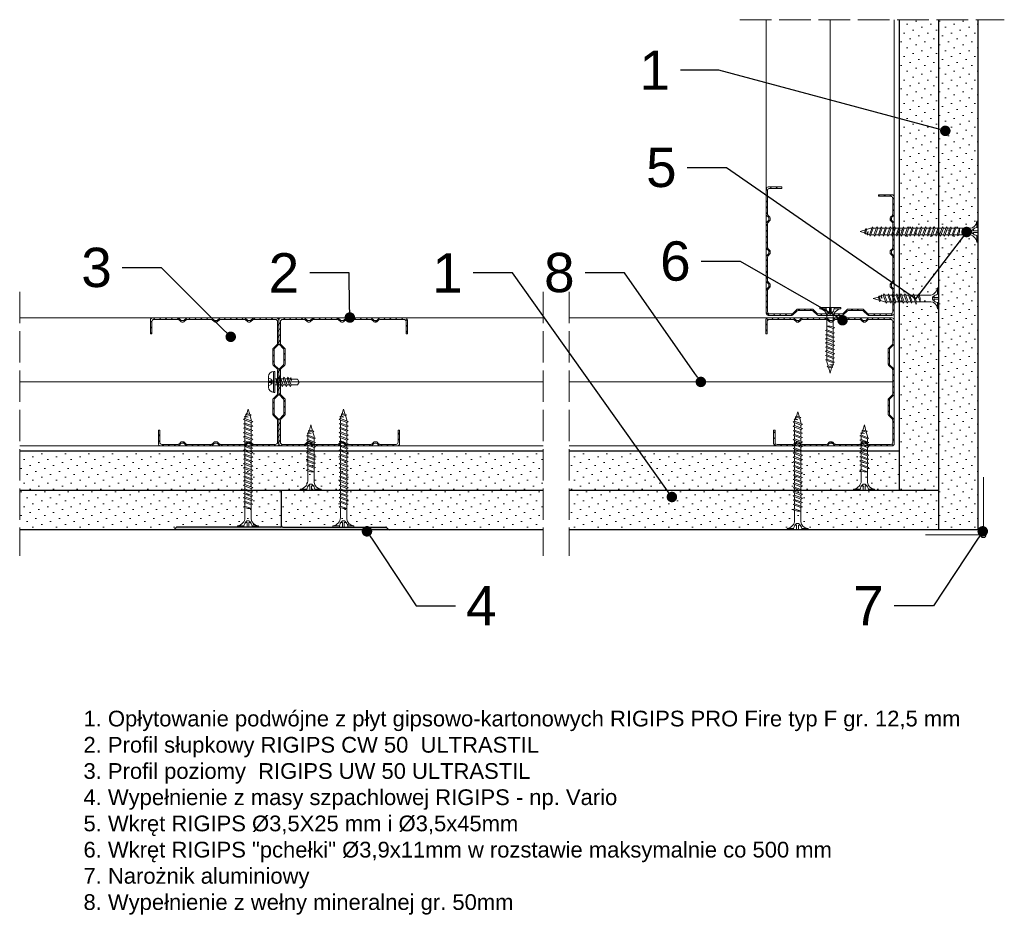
# Model space of a CAD drawing. Header units: millimetres. Extents: x 835 to 3337, y 91 to 2151.
# Tile 1 of 9: x 835 to 1211, y 91 to 433. Entities that reach past the tile are written whole.
import ezdxf
from ezdxf import colors
from ezdxf.entities.mleader import LeaderData, LeaderLine
from ezdxf.math import Vec2, Vec3

# ---------------------------------------------------------------- set-up
doc = ezdxf.new("R2010")
doc.units = ezdxf.units.MM
doc.linetypes.add('ACAD_ISO02W100', pattern=[15, 12, -3])
for name, color, linetype, lineweight in [('_ISOVER WELNA', 7, 'BATTING', 9), ('_RIGIPS AKCESORIA', 7, 'Continuous', 18), ('_RIGIPS G-K', 7, 'Continuous', 25), ('_RIGIPS PROFIL', 7, 'Continuous', 18), ('KRESKOWANIE', 7, 'Continuous', 9), ('PRZERYWANA', 7, 'ACAD_ISO02W100', 9)]:
    doc.layers.add(name, color=color, linetype=linetype, lineweight=lineweight)
doc.styles.get("Standard").update_dxf_attribs({"font": 'arial.ttf'})
doc.linetypes.add('BATTING', pattern='A,0.00254,-2.54,[134,ltypeshp.shx,S=2.54,R=0,X=-2.54,Y=0],-5.08,[134,ltypeshp.shx,S=2.54,R=180,X=2.54,Y=0],-2.54', length=10.16254)
pattern_1 = [(315, (-1556.1587, -403.906), (3.367596, 1.122532), [0, -3.175])]

# ---------------------------------------------------------------- blocks, each defined once
blk = doc.blocks.new('CW 50 ULTRASTIL')
h = blk.add_hatch()
h.set_pattern_fill('ANSI31', color=256, scale=0.5, style=0)
h.paths.add_polyline_path([(28.56, 40.65, -0.198912), (28.71, 41), (30.21, 42.51, 0.198912), (30.36, 42.86), (30.36, 48.45, 0.198912), (30.21, 48.8), (28.71, 50.31, -0.198912), (28.56, 50.66), (28.56, 59.85, -0.198912), (28.71, 60.2), (30.21, 61.71, 0.198912), (30.36, 62.06), (30.36, 67.65, 0.198912), (30.21, 68), (28.71, 69.51, -0.198912), (28.56, 69.86), (28.56, 78.31, -0.414214), (29.36, 79.11), (37.68, 79.11, -0.198912), (38.04, 78.96), (38.74, 78.25, 0.198912), (39.1, 78.11), (39.68, 78.11, 0.198912), (40.04, 78.25), (40.74, 78.96, -0.198912), (41.1, 79.11), (50.38, 79.11, -0.198912), (50.74, 78.96), (51.44, 78.25, 0.198912), (51.8, 78.11), (52.38, 78.11, 0.198912), (52.74, 78.25), (53.44, 78.96, -0.198912), (53.8, 79.11), (63.08, 79.11, -0.198912), (63.44, 78.96), (64.14, 78.25, 0.198912), (64.5, 78.11), (65.08, 78.11, 0.198912), (65.44, 78.25), (66.14, 78.96, -0.198912), (66.5, 79.11), (75.66, 79.11, -0.414214), (76.46, 78.31), (76.46, 73.66), (77.01, 73.66), (77.01, 78.86, 0.414214), (76.21, 79.66), (66.5, 79.66, 0.198912), (66.14, 79.51), (65.44, 78.8, -0.198912), (65.08, 78.66), (64.5, 78.66, -0.198912), (64.14, 78.8), (63.44, 79.51, 0.198912), (63.08, 79.66), (53.8, 79.66, 0.198912), (53.44, 79.51), (52.74, 78.8, -0.198912), (52.38, 78.66), (51.8, 78.66, -0.198912), (51.44, 78.8), (50.74, 79.51, 0.198912), (50.38, 79.66), (41.1, 79.66, 0.198912), (40.74, 79.51), (40.04, 78.8, -0.198912), (39.68, 78.66), (39.1, 78.66, -0.198912), (38.74, 78.8), (38.04, 79.51, 0.198912), (37.68, 79.66), (28.81, 79.66, 0.414214), (28.01, 78.86), (28.01, 69.86, 0.198912), (28.16, 69.51), (29.66, 68, -0.198912), (29.81, 67.65), (29.81, 62.06, -0.198912), (29.66, 61.71), (28.16, 60.2, 0.198912), (28.01, 59.85), (28.01, 50.66, 0.198912), (28.16, 50.31), (29.66, 48.8, -0.198912), (29.81, 48.45), (29.81, 42.86, -0.198912), (29.66, 42.51), (28.16, 41, 0.198912), (28.01, 40.65), (28.01, 31.66, 0.414214), (28.81, 30.86), (37.68, 30.86, 0.198912), (38.04, 31), (38.74, 31.71, -0.198912), (39.1, 31.86), (39.68, 31.86, -0.198912), (40.04, 31.71), (40.74, 31, 0.198912), (41.1, 30.86), (50.38, 30.86, 0.198912), (50.74, 31), (51.44, 31.71, -0.198912), (51.8, 31.86), (52.38, 31.86, -0.198912), (52.74, 31.71), (53.44, 31, 0.198912), (53.8, 30.86), (63.08, 30.86, 0.198912), (63.44, 31), (64.14, 31.71, -0.198912), (64.5, 31.86), (65.08, 31.86, -0.198912), (65.44, 31.71), (66.14, 31, 0.198912), (66.5, 30.86), (73.21, 30.86, 0.414214), (74.01, 31.66), (74.01, 36.86), (73.46, 36.86), (73.46, 32.21, -0.414214), (72.66, 31.41), (66.5, 31.41, -0.198912), (66.14, 31.55), (65.44, 32.26, 0.198912), (65.08, 32.41), (64.5, 32.41, 0.198912), (64.14, 32.26), (63.44, 31.55, -0.198912), (63.08, 31.41), (53.8, 31.41, -0.198912), (53.44, 31.55), (52.74, 32.26, 0.198912), (52.38, 32.41), (51.8, 32.41, 0.198912), (51.44, 32.26), (50.74, 31.55, -0.198912), (50.38, 31.41), (41.1, 31.41, -0.198912), (40.74, 31.55), (40.04, 32.26, 0.198912), (39.68, 32.41), (39.1, 32.41, 0.198912), (38.74, 32.26), (38.04, 31.55, -0.198912), (37.68, 31.41), (29.36, 31.41, -0.414214), (28.56, 32.21)])
at = {"layer": '_RIGIPS PROFIL'}
for p, q in [((28.01, 78.86), (28.01, 69.86)), ((37.68, 79.66), (28.81, 79.66)), ((37.68, 79.11), (29.36, 79.11)), ((38.04, 79.51), (38.74, 78.8)), ((38.04, 78.96), (38.74, 78.25)), ((40.74, 79.51), (40.04, 78.8)), ((40.74, 78.96), (40.04, 78.25)), ((50.38, 79.66), (41.1, 79.66)), ((50.38, 79.11), (41.1, 79.11)), ((50.74, 79.51), (51.44, 78.8)), ((50.74, 78.96), (51.44, 78.25)), ((53.44, 79.51), (52.74, 78.8)), ((53.44, 78.96), (52.74, 78.25)), ((53.8, 79.66), (63.08, 79.66)), ((53.8, 79.11), (63.08, 79.11)), ((63.44, 79.51), (64.14, 78.8)), ((63.44, 78.96), (64.14, 78.25)), ((66.14, 79.51), (65.44, 78.8)), ((66.14, 78.96), (65.44, 78.25)), ((76.21, 79.66), (66.5, 79.66)), ((75.66, 79.11), (66.5, 79.11)), ((77.01, 73.66), (77.01, 78.86)), ((28.56, 78.31), (28.56, 69.86)), ((39.68, 78.66), (39.1, 78.66)), ((39.68, 78.11), (39.1, 78.11)), ((52.38, 78.66), (51.8, 78.66)), ((52.38, 78.11), (51.8, 78.11)), ((65.08, 78.66), (64.5, 78.66)), ((65.08, 78.11), (64.5, 78.11)), ((76.46, 73.66), (76.46, 78.31)), ((76.46, 73.66), (77.01, 73.66)), ((29.66, 68), (28.16, 69.51)), ((30.21, 68), (28.71, 69.51)), ((29.81, 67.65), (29.81, 62.06)), ((30.36, 67.65), (30.36, 62.06)), ((29.66, 61.71), (28.16, 60.2)), ((30.21, 61.71), (28.71, 60.2)), ((28.01, 59.85), (28.01, 50.66)), ((28.56, 59.85), (28.56, 50.66)), ((29.66, 48.8), (28.16, 50.31)), ((30.21, 48.8), (28.71, 50.31)), ((29.81, 42.86), (29.81, 48.45)), ((30.36, 42.86), (30.36, 48.45)), ((29.66, 42.51), (28.16, 41)), ((30.21, 42.51), (28.71, 41)), ((28.01, 31.66), (28.01, 40.65)), ((28.56, 32.21), (28.56, 40.65)), ((73.46, 36.86), (73.46, 32.21)), ((73.46, 36.86), (74.01, 36.86)), ((74.01, 36.86), (74.01, 31.66)), ((37.68, 30.86), (28.81, 30.86)), ((37.68, 31.41), (29.36, 31.41)), ((38.04, 31.55), (38.74, 32.26)), ((38.04, 31), (38.74, 31.71)), ((39.68, 32.41), (39.1, 32.41)), ((39.68, 31.86), (39.1, 31.86)), ((40.74, 31.55), (40.04, 32.26)), ((40.74, 31), (40.04, 31.71)), ((50.38, 31.41), (41.1, 31.41)), ((50.38, 30.86), (41.1, 30.86)), ((50.74, 31.55), (51.44, 32.26)), ((50.74, 31), (51.44, 31.71)), ((52.38, 32.41), (51.8, 32.41)), ((52.38, 31.86), (51.8, 31.86)), ((53.44, 31.55), (52.74, 32.26)), ((53.44, 31), (52.74, 31.71)), ((53.8, 31.41), (63.08, 31.41)), ((53.8, 30.86), (63.08, 30.86)), ((63.44, 31.55), (64.14, 32.26)), ((63.44, 31), (64.14, 31.71)), ((65.08, 32.41), (64.5, 32.41)), ((65.08, 31.86), (64.5, 31.86)), ((66.14, 31.55), (65.44, 32.26)), ((66.14, 31), (65.44, 31.71)), ((72.66, 31.41), (66.5, 31.41)), ((73.21, 30.86), (66.5, 30.86))]:
    blk.add_line(p, q, dxfattribs=at)
for centre, radius, start, end in [((28.81, 78.86), 0.8, 90, 180), ((29.36, 78.31), 0.8, 90, 180), ((37.68, 79.16), 0.5, 45, 90), ((37.68, 78.61), 0.5, 45, 90), ((41.1, 79.16), 0.5, 90, 135), ((41.1, 78.61), 0.5, 90, 135), ((50.38, 79.16), 0.5, 45, 90), ((50.38, 78.61), 0.5, 45, 90), ((53.8, 79.16), 0.5, 90, 135), ((53.8, 78.61), 0.5, 90, 135), ((63.08, 79.16), 0.5, 45, 90), ((63.08, 78.61), 0.5, 45, 90), ((66.5, 79.16), 0.5, 90, 135), ((66.5, 78.61), 0.5, 90, 135), ((75.66, 78.31), 0.8, 0, 90), ((76.21, 78.86), 0.8, 0, 90), ((39.1, 79.16), 0.5, 225, 270), ((39.1, 78.61), 0.5, 225, 270), ((39.68, 79.16), 0.5, 270, 315), ((39.68, 78.61), 0.5, 270, 315), ((51.8, 79.16), 0.5, 225, 270), ((51.8, 78.61), 0.5, 225, 270), ((52.38, 79.16), 0.5, 270, 315), ((52.38, 78.61), 0.5, 270, 315), ((64.5, 79.16), 0.5, 225, 270), ((64.5, 78.61), 0.5, 225, 270), ((65.08, 79.16), 0.5, 270, 315), ((65.08, 78.61), 0.5, 270, 315), ((28.51, 69.86), 0.5, 180, 225), ((29.06, 69.86), 0.5, 180, 225), ((29.31, 67.65), 0.5, 0, 45), ((29.86, 67.65), 0.5, 0, 45), ((28.51, 59.85), 0.5, 135, 180), ((29.06, 59.85), 0.5, 135, 180), ((29.31, 62.06), 0.5, 315, 0), ((29.86, 62.06), 0.5, 315, 0), ((28.51, 50.66), 0.5, 180, 225), ((29.06, 50.66), 0.5, 180, 225), ((29.31, 48.45), 0.5, 0, 45), ((29.86, 48.45), 0.5, 0, 45), ((29.31, 42.86), 0.5, 315, 0), ((29.86, 42.86), 0.5, 315, 0), ((28.51, 40.65), 0.5, 135, 180), ((29.06, 40.65), 0.5, 135, 180), ((28.81, 31.66), 0.8, 180, 270), ((29.36, 32.21), 0.8, 180, 270), ((37.68, 31.91), 0.5, 270, 315), ((37.68, 31.36), 0.5, 270, 315), ((39.1, 31.91), 0.5, 90, 135), ((39.1, 31.36), 0.5, 90, 135), ((39.68, 31.91), 0.5, 45, 90), ((39.68, 31.36), 0.5, 45, 90), ((41.1, 31.91), 0.5, 225, 270), ((41.1, 31.36), 0.5, 225, 270), ((50.38, 31.91), 0.5, 270, 315), ((50.38, 31.36), 0.5, 270, 315), ((51.8, 31.91), 0.5, 90, 135), ((51.8, 31.36), 0.5, 90, 135), ((52.38, 31.91), 0.5, 45, 90), ((52.38, 31.36), 0.5, 45, 90), ((53.8, 31.91), 0.5, 225, 270), ((53.8, 31.36), 0.5, 225, 270), ((63.08, 31.91), 0.5, 270, 315), ((63.08, 31.36), 0.5, 270, 315), ((64.5, 31.91), 0.5, 90, 135), ((64.5, 31.36), 0.5, 90, 135), ((65.08, 31.91), 0.5, 45, 90), ((65.08, 31.36), 0.5, 45, 90), ((66.5, 31.91), 0.5, 225, 270), ((66.5, 31.36), 0.5, 225, 270), ((72.66, 32.21), 0.8, 270, 0), ((73.21, 31.66), 0.8, 270, 0)]:
    blk.add_arc(centre, radius, start, end, dxfattribs=at)
blk = doc.blocks.new('TN 25')
at = {"layer": '_RIGIPS AKCESORIA'}
for p, q in [((0, -0.84), (0, 7.16)), ((0, 7.16), (0.46, 7.16)), ((0.46, 4.78), (0, 4.78)), ((0.46, 7.16), (0.46, 4.78)), ((1.77, 3.5), (1.77, 4.2)), ((3.02, 4.46), (8.47, 4.46)), ((7.12, 4.46), (7.12, 3.18)), ((8.03, 2.01), (7.12, 4.46)), ((8.47, 4.46), (8.79, 5)), ((9.61, 1.51), (8.47, 4.46)), ((8.79, 5), (9.93, 2.01)), ((9, 4.46), (10.1, 4.46)), ((10.1, 4.46), (10.41, 5)), ((11.23, 1.51), (10.1, 4.46)), ((10.41, 5), (11.56, 2.01)), ((10.62, 4.46), (11.67, 4.46)), ((11.67, 4.46), (11.99, 5)), ((12.81, 1.51), (11.67, 4.46)), ((11.99, 5), (13.14, 2.01)), ((12.2, 4.46), (13.21, 4.46)), ((13.21, 4.46), (13.52, 5)), ((14.34, 1.51), (13.21, 4.46)), ((13.52, 5), (14.67, 2.01)), ((13.73, 4.46), (14.8, 4.46)), ((14.8, 4.46), (15.12, 5)), ((15.94, 1.51), (14.8, 4.46)), ((15.12, 5), (16.26, 2.01)), ((15.33, 4.46), (16.42, 4.46)), ((16.42, 4.46), (16.73, 5)), ((17.55, 1.51), (16.42, 4.46)), ((16.73, 5), (17.88, 2.01)), ((16.94, 4.46), (17.99, 4.46)), ((17.99, 4.46), (18.31, 5)), ((19.13, 1.51), (17.99, 4.46)), ((18.31, 5), (19.45, 2.01)), ((18.52, 4.46), (19.68, 4.46)), ((19.68, 4.46), (20, 5)), ((20.82, 1.51), (19.68, 4.46)), ((20, 5), (21.14, 2.01)), ((20.21, 4.46), (20.7, 4.46)), ((20.7, 4.46), (22.28, 3.98)), ((22.28, 3.98), (22.56, 4.37)), ((22.7, 2.36), (22.28, 3.98)), ((22.56, 4.37), (23.03, 2.71)), ((22.71, 3.85), (25, 3.24)), ((0, 3.5), (1.77, 3.5)), ((0, 2.83), (1.77, 2.83)), ((0.46, 1.64), (0, 1.64)), ((0.46, -0.84), (0.46, 1.64)), ((1.77, 2.83), (1.77, 2.18)), ((7.49, 2.01), (3.55, 2.01)), ((7.12, 3.18), (7.65, 1.53)), ((7.65, 1.53), (8.03, 2.01)), ((9.41, 2.01), (8.03, 2.01)), ((9.93, 2.01), (9.61, 1.51)), ((11.04, 2.01), (9.93, 2.01)), ((11.56, 2.01), (11.23, 1.51)), ((12.61, 2.01), (11.56, 2.01)), ((13.14, 2.01), (12.81, 1.51)), ((14.15, 2.01), (13.14, 2.01)), ((14.67, 2.01), (14.34, 1.51)), ((15.74, 2.01), (14.67, 2.01)), ((16.26, 2.01), (15.94, 1.51)), ((17.36, 2.01), (16.26, 2.01)), ((17.88, 2.01), (17.55, 1.51)), ((18.93, 2.01), (17.88, 2.01)), ((19.45, 2.01), (19.13, 1.51)), ((19.45, 2.01), (20.62, 2.01)), ((21.14, 2.01), (20.82, 1.51)), ((21.14, 2.01), (21.81, 2.12)), ((21.85, 1.83), (21.67, 3.28)), ((21.67, 3.28), (22.14, 2.4)), ((22.14, 2.4), (21.85, 1.83)), ((22.7, 2.36), (22.14, 2.4)), ((23.03, 2.71), (22.7, 2.36)), ((25, 3.24), (23.03, 2.71)), ((0, -0.84), (0.46, -0.84))]:
    blk.add_line(p, q, dxfattribs=at)
for centre, major_axis, ratio, start_param, end_param in [((3.09, 7.67), (0.17, 3.2), 0.826134, 1.773653, 3.180586), ((-0.04, 0.9), (0, 3.93), 0.848176, -0.720942, -0.151112), ((1.66, 3.18), (0, 0.895), 0.848176, -1.552777, -0.720942), ((3.37, -1.57), (0.28, 3.57), 0.832181, 0.035984, 1.430787), ((-2.73, 15.91), (0, 14.76), 0.848176, 3.399396, 3.475072), ((0.59, 4.62), (0, 2.81), 0.848176, 3.475072, 3.862535), ((1.66, 3.18), (0, 0.895), 0.848176, 3.862535, 4.730408)]:
    blk.add_ellipse(centre, major_axis=major_axis, ratio=ratio, start_param=start_param, end_param=end_param, dxfattribs=at)
blk = doc.blocks.new('Pchelka')
at = {"layer": '_RIGIPS AKCESORIA'}
for p, q in [((20.31, 165.49), (20.31, 157.49)), ((20.38, 165.49), (20.72, 165.49)), ((20.72, 165.49), (20.72, 157.49)), ((18.38, 159.49), (18.38, 163.49)), ((18.38, 161.75), (19.34, 161.75)), ((19.34, 161.75), (19.34, 162.47)), ((22.49, 162.62), (20.72, 162.62)), ((22.28, 160.36), (21.35, 162.62)), ((21.35, 162.62), (21.35, 161.32)), ((22.49, 162.62), (22.87, 163.24)), ((23.63, 159.74), (22.49, 162.62)), ((23.08, 162.62), (22.87, 163.24)), ((24.01, 160.36), (23.08, 162.62)), ((23.98, 162.62), (23.08, 162.62)), ((23.98, 162.62), (24.36, 163.24)), ((25.12, 159.74), (23.98, 162.62)), ((24.58, 162.62), (24.36, 163.24)), ((25.5, 160.36), (24.58, 162.62)), ((25.43, 162.62), (24.58, 162.62)), ((25.45, 162.62), (25.83, 163.24)), ((26.59, 159.74), (25.45, 162.62)), ((26.04, 162.62), (25.83, 163.24)), ((26.66, 162.62), (26.04, 162.62)), ((26.97, 160.36), (26.04, 162.62)), ((26.66, 162.62), (26.85, 163.14)), ((27.13, 162.02), (26.66, 162.62)), ((26.85, 163.14), (27.13, 162.02)), ((29.38, 162.52), (27.01, 162.52)), ((30.05, 161.42), (29.38, 162.52)), ((18.38, 161.22), (19.34, 161.22)), ((19.34, 161.22), (19.34, 160.5)), ((21.68, 160.36), (20.72, 160.36)), ((21.35, 161.32), (21.9, 159.74)), ((21.9, 159.74), (22.28, 160.36)), ((23.39, 160.36), (22.28, 160.36)), ((23.63, 159.74), (24.01, 160.36)), ((24.88, 160.36), (24.01, 160.36)), ((25.12, 159.74), (25.5, 160.36)), ((26.35, 160.36), (25.5, 160.36)), ((26.59, 159.74), (26.97, 160.36)), ((29.38, 160.36), (26.97, 160.36)), ((29.38, 160.36), (30.05, 161.42)), ((20.38, 157.49), (20.72, 157.49))]:
    blk.add_line(p, q, dxfattribs=at)
for centre, start, end in [((20.38, 163.49), 90, 180), ((20.38, 159.49), 180, 270)]:
    blk.add_arc(centre, 2, start, end, dxfattribs=at)
for centre, major_axis, start_param, end_param in [((17.98, 160.19), (0, 2.76), -0.596517, -0.166765), ((18.62, 161.26), (0, 1.46), -1.414897, -0.596517), ((18.62, 161.72), (0, 1.46), 3.73811, 4.55649), ((17.98, 162.79), (0, 2.76), 3.308358, 3.73811)]:
    blk.add_ellipse(centre, major_axis=major_axis, ratio=0.880282, start_param=start_param, end_param=end_param, dxfattribs=at)
blk = doc.blocks.new('naroznik')
at = {"layer": '_RIGIPS AKCESORIA'}
for p, q in [((429.5, 69.65), (429.5, 90.65)), ((430.5, 91.65), (451.5, 91.65))]:
    blk.add_line(p, q, dxfattribs=at)
blk.add_arc((429.5, 91.65), 1, 0, 270, dxfattribs=at)
blk = doc.blocks.new('spoina PRO')
at = {"layer": '_RIGIPS G-K'}
h = blk.add_hatch(dxfattribs=at)
h.set_pattern_fill('AR-SAND', color=256, scale=0.02, style=0)
h.paths.add_polyline_path([(2546.06, 1115.24, -0.198912), (2546.41, 1115.38), (2464, 1115.38, -0.198912), (2464.35, 1115.24), (2465.06, 1114.53, 0.198912), (2465.41, 1114.38), (2504.7, 1114.38, -0.414214), (2505.2, 1113.88, -0.414214), (2505.7, 1114.38), (2545, 1114.38, 0.198912), (2545.35, 1114.53)])
for p, q in [((2464, 1115.38), (2546.41, 1115.38)), ((2464.35, 1115.24), (2465.06, 1114.53)), ((2546.06, 1115.24), (2545.35, 1114.53)), ((2504.7, 1114.38), (2465.41, 1114.38)), ((2505.2, 1113.88), (2505.2, 1102.88)), ((2505.7, 1114.38), (2545, 1114.38))]:
    blk.add_line(p, q, dxfattribs=at)
for centre, start, end in [((2464, 1114.88), 45, 90), ((2546.41, 1114.88), 90, 135), ((2465.41, 1114.88), 225, 270), ((2504.7, 1113.88), 0, 90), ((2505.7, 1113.88), 90, 180), ((2545, 1114.88), 270, 315)]:
    blk.add_arc(centre, 0.5, start, end, dxfattribs=at)
blk = doc.blocks.new('TN 45')
at = {"layer": '_RIGIPS AKCESORIA'}
for p, q in [((0, -0.84), (0, 7.16)), ((0, 7.16), (0.46, 7.16)), ((0.46, 4.78), (0, 4.78)), ((0.46, 7.16), (0.46, 4.78)), ((1.77, 3.5), (1.77, 4.2)), ((3.02, 4.46), (8.47, 4.46)), ((7.12, 4.46), (7.12, 3.18)), ((8.03, 2.01), (7.12, 4.46)), ((8.47, 4.46), (8.79, 5)), ((9.61, 1.51), (8.47, 4.46)), ((8.79, 5), (9.93, 2.01)), ((9, 4.46), (10.1, 4.46)), ((10.1, 4.46), (10.41, 5)), ((11.23, 1.51), (10.1, 4.46)), ((10.41, 5), (11.56, 2.01)), ((10.62, 4.46), (11.67, 4.46)), ((11.67, 4.46), (11.99, 5)), ((12.81, 1.51), (11.67, 4.46)), ((11.99, 5), (13.14, 2.01)), ((12.2, 4.46), (13.21, 4.46)), ((13.21, 4.46), (13.52, 5)), ((14.34, 1.51), (13.21, 4.46)), ((13.52, 5), (14.67, 2.01)), ((13.73, 4.46), (14.8, 4.46)), ((14.8, 4.46), (15.12, 5)), ((15.94, 1.51), (14.8, 4.46)), ((15.12, 5), (16.26, 2.01)), ((15.33, 4.46), (16.42, 4.46)), ((16.42, 4.46), (16.73, 5)), ((17.55, 1.51), (16.42, 4.46)), ((16.73, 5), (17.88, 2.01)), ((16.94, 4.46), (17.99, 4.46)), ((17.99, 4.46), (18.31, 5)), ((19.13, 1.51), (17.99, 4.46)), ((18.31, 5), (19.45, 2.01)), ((18.52, 4.46), (19.68, 4.46)), ((19.68, 4.46), (20, 5)), ((20.82, 1.51), (19.68, 4.46)), ((20, 5), (21.14, 2.01)), ((20.21, 4.46), (21.37, 4.46)), ((21.37, 4.46), (21.69, 5)), ((22.51, 1.51), (21.37, 4.46)), ((21.69, 5), (22.83, 2.01)), ((21.9, 4.46), (23.06, 4.46)), ((23.06, 4.46), (23.38, 5)), ((24.2, 1.51), (23.06, 4.46)), ((23.38, 5), (24.52, 2.01)), ((23.59, 4.46), (24.75, 4.46)), ((24.75, 4.46), (25.07, 5)), ((25.89, 1.51), (24.75, 4.46)), ((25.07, 5), (26.21, 2.01)), ((25.28, 4.46), (26.44, 4.46)), ((26.44, 4.46), (26.76, 5)), ((27.58, 1.51), (26.44, 4.46)), ((26.76, 5), (27.9, 2.01)), ((26.96, 4.46), (28.13, 4.46)), ((28.13, 4.46), (28.45, 5)), ((29.27, 1.51), (28.13, 4.46)), ((28.45, 5), (29.59, 2.01)), ((28.65, 4.46), (29.82, 4.46)), ((29.82, 4.46), (30.14, 5)), ((30.96, 1.51), (29.82, 4.46)), ((30.14, 5), (31.28, 2.01)), ((30.34, 4.46), (31.51, 4.46)), ((31.51, 4.46), (31.83, 5)), ((32.65, 1.51), (31.51, 4.46)), ((31.83, 5), (32.97, 2.01)), ((32.03, 4.46), (33.2, 4.46)), ((33.2, 4.46), (33.52, 5)), ((34.34, 1.51), (33.2, 4.46)), ((33.52, 5), (34.66, 2.01)), ((33.72, 4.46), (34.89, 4.46)), ((34.89, 4.46), (35.21, 5)), ((36.03, 1.51), (34.89, 4.46)), ((35.21, 5), (36.35, 2.01)), ((35.41, 4.46), (36.58, 4.46)), ((36.58, 4.46), (36.9, 5)), ((37.72, 1.51), (36.58, 4.46)), ((36.9, 5), (38.04, 2.01)), ((37.1, 4.46), (38.27, 4.46)), ((38.27, 4.46), (38.59, 5)), ((39.41, 1.51), (38.27, 4.46)), ((38.59, 5), (39.73, 2.01)), ((38.79, 4.46), (39.96, 4.46)), ((39.96, 4.46), (40.28, 5)), ((41.1, 1.51), (39.96, 4.46)), ((40.28, 5), (41.42, 2.01)), ((40.48, 4.46), (40.98, 4.46)), ((40.98, 4.46), (42.56, 3.98)), ((42.56, 3.98), (42.84, 4.37)), ((42.98, 2.36), (42.56, 3.98)), ((42.84, 4.37), (43.31, 2.71)), ((42.99, 3.85), (45, 3.24)), ((0, 3.5), (1.77, 3.5)), ((0, 2.83), (1.77, 2.83)), ((0.46, 1.64), (0, 1.64)), ((0.46, -0.84), (0.46, 1.64)), ((1.77, 2.83), (1.77, 2.18)), ((7.49, 2.01), (3.55, 2.01)), ((7.12, 3.18), (7.65, 1.53)), ((7.65, 1.53), (8.03, 2.01)), ((9.41, 2.01), (8.03, 2.01)), ((9.93, 2.01), (9.61, 1.51)), ((11.04, 2.01), (9.93, 2.01)), ((11.56, 2.01), (11.23, 1.51)), ((12.61, 2.01), (11.56, 2.01)), ((13.14, 2.01), (12.81, 1.51)), ((14.15, 2.01), (13.14, 2.01)), ((14.67, 2.01), (14.34, 1.51)), ((15.74, 2.01), (14.67, 2.01)), ((16.26, 2.01), (15.94, 1.51)), ((17.36, 2.01), (16.26, 2.01)), ((17.88, 2.01), (17.55, 1.51)), ((18.93, 2.01), (17.88, 2.01)), ((19.45, 2.01), (19.13, 1.51)), ((19.45, 2.01), (20.62, 2.01)), ((20.62, 2.01), (19.57, 2.01)), ((21.14, 2.01), (20.82, 1.51)), ((21.14, 2.01), (22.31, 2.01)), ((22.31, 2.01), (21.26, 2.01)), ((22.83, 2.01), (22.51, 1.51)), ((22.83, 2.01), (24, 2.01)), ((24, 2.01), (22.95, 2.01)), ((24.52, 2.01), (24.2, 1.51)), ((24.52, 2.01), (25.69, 2.01)), ((25.69, 2.01), (24.64, 2.01)), ((26.21, 2.01), (25.89, 1.51)), ((26.21, 2.01), (27.38, 2.01)), ((27.38, 2.01), (26.33, 2.01)), ((27.9, 2.01), (27.58, 1.51)), ((27.9, 2.01), (29.07, 2.01)), ((29.07, 2.01), (28.02, 2.01)), ((29.59, 2.01), (29.27, 1.51)), ((29.59, 2.01), (30.76, 2.01)), ((30.76, 2.01), (29.71, 2.01)), ((31.28, 2.01), (30.96, 1.51)), ((31.28, 2.01), (32.45, 2.01)), ((32.45, 2.01), (31.4, 2.01)), ((32.97, 2.01), (32.65, 1.51)), ((32.97, 2.01), (34.14, 2.01)), ((34.14, 2.01), (33.09, 2.01)), ((34.66, 2.01), (34.34, 1.51)), ((34.66, 2.01), (35.83, 2.01)), ((35.83, 2.01), (34.78, 2.01)), ((36.35, 2.01), (36.03, 1.51)), ((36.35, 2.01), (37.52, 2.01)), ((37.52, 2.01), (36.47, 2.01)), ((38.04, 2.01), (37.72, 1.51)), ((38.04, 2.01), (39.21, 2.01)), ((39.21, 2.01), (38.16, 2.01)), ((39.73, 2.01), (39.41, 1.51)), ((39.73, 2.01), (40.9, 2.01)), ((41.42, 2.01), (41.1, 1.51)), ((41.42, 2.01), (42.09, 2.12)), ((42.13, 1.83), (41.95, 3.28)), ((41.95, 3.28), (42.42, 2.4)), ((42.42, 2.4), (42.13, 1.83)), ((42.98, 2.36), (42.42, 2.4)), ((43.31, 2.71), (42.98, 2.36)), ((45, 3.24), (43.31, 2.71)), ((0, -0.84), (0.46, -0.84))]:
    blk.add_line(p, q, dxfattribs=at)
for centre, major_axis, ratio, start_param, end_param in [((3.09, 7.67), (0.17, 3.2), 0.826134, 1.773653, 3.180586), ((-0.04, 0.9), (0, 3.93), 0.848176, -0.720942, -0.151112), ((1.66, 3.18), (0, 0.895), 0.848176, -1.552777, -0.720942), ((3.37, -1.57), (0.28, 3.57), 0.832181, 0.035984, 1.430787), ((-2.73, 15.91), (0, 14.76), 0.848176, 3.399396, 3.475072), ((0.59, 4.62), (0, 2.81), 0.848176, 3.475072, 3.862535), ((1.66, 3.18), (0, 0.895), 0.848176, 3.862535, 4.730408)]:
    blk.add_ellipse(centre, major_axis=major_axis, ratio=ratio, start_param=start_param, end_param=end_param, dxfattribs=at)
blk = doc.blocks.new('_Dot')
at = {"color": 0, "linetype": 'ByBlock', "lineweight": -2}
blk.add_line((-0.5, 0), (-1, 0), dxfattribs=at)
at = {"color": 0, "linetype": 'ByBlock', "const_width": 0.5}
blk.add_lwpolyline([(-0.25, 0, 1), (0.25, 0, 1)], format="xyb", close=True, dxfattribs=at)

msp = doc.modelspace()

# ---------------------------------------------------------------- hatches: boundary and pattern name
at = {"layer": 'KRESKOWANIE'}
h = msp.add_hatch(dxfattribs=at)
h.set_pattern_fill('DOTS', color=256, scale=2, angle=315, style=0)
h.set_pattern_definition(pattern_1)
h.paths.add_polyline_path([(1185.87, 432.98), (1170.87, 432.98), (1170.87, 253.37), (1185.87, 253.37)])
h = msp.add_hatch(dxfattribs=at)
h.set_pattern_fill('DOTS', color=256, scale=2, angle=315, style=0)
h.set_pattern_definition(pattern_1)
h.paths.add_polyline_path([(1200.87, 432.98), (1185.87, 432.98), (1185.87, 238.37), (1200.87, 238.37)])
h = msp.add_hatch(dxfattribs=at)
h.set_pattern_fill('DOTS', color=256, scale=2, angle=315, style=0)
h.set_pattern_definition(pattern_1)
h.paths.add_polyline_path([(1034.98, 268.37), (835.38, 268.37), (835.38, 253.37), (1034.98, 253.37)])
h = msp.add_hatch(dxfattribs=at)
h.set_pattern_fill('DOTS', color=256, scale=2, angle=315, style=0)
h.set_pattern_definition(pattern_1)
h.paths.add_polyline_path([(1170.87, 268.37), (1044.98, 268.37), (1044.98, 253.37), (1170.87, 253.37)])
h = msp.add_hatch(dxfattribs=at)
h.set_pattern_fill('DOTS', color=256, scale=2, angle=315, style=0)
h.set_pattern_definition(pattern_1)
h.paths.add_polyline_path([(1034.98, 253.37), (835.38, 253.37), (835.38, 238.37), (1034.98, 238.37)])
h = msp.add_hatch(dxfattribs=at)
h.set_pattern_fill('DOTS', color=256, scale=2, angle=315, style=0)
h.set_pattern_definition(pattern_1)
h.paths.add_polyline_path([(1185.87, 253.37), (1044.98, 253.37), (1044.98, 238.37), (1185.87, 238.37)])

# ---------------------------------------------------------------- linework, layer by layer
at = {"layer": '_ISOVER WELNA', "ltscale": 2.4}
for p, q in [((1144.47, 432.98), (1144.47, 320.17)), ((835.38, 294.77), (1034.98, 294.77)), ((1044.98, 294.77), (1168.32, 294.77))]:
    msp.add_line(p, q, dxfattribs=at)
at = {"layer": '_RIGIPS G-K'}
for p, q in [((1170.87, 253.37), (1170.87, 432.98)), ((1185.87, 238.37), (1185.87, 432.98)), ((1200.87, 238.37), (1200.87, 432.98)), ((1034.98, 268.37), (835.38, 268.37)), ((1170.87, 268.37), (1044.98, 268.37)), ((1034.98, 253.37), (835.38, 253.37)), ((935.18, 250.87), (935.18, 253.37)), ((1185.87, 253.37), (1044.98, 253.37)), ((1034.98, 238.37), (835.38, 238.37)), ((1200.87, 238.37), (1044.98, 238.37))]:
    msp.add_line(p, q, dxfattribs=at)
at = {"layer": '_RIGIPS PROFIL', "lineweight": 9}
for p, q in [((1120.07, 320.97), (1120.07, 432.98)), ((1168.87, 271.17), (1168.87, 432.98)), ((1034.98, 319.17), (835.38, 319.17)), ((1168.07, 319.17), (1044.98, 319.17)), ((1034.98, 270.37), (835.38, 270.37)), ((1167.52, 270.37), (1044.98, 270.37))]:
    msp.add_line(p, q, dxfattribs=at)
at = {"layer": 'PRZERYWANA'}
for p, q in [((1110.07, 432.98), (1210.87, 432.98)), ((835.38, 329.17), (835.38, 228.37)), ((1034.98, 329.17), (1034.98, 228.37)), ((1044.98, 329.17), (1044.98, 228.37))]:
    msp.add_line(p, q, dxfattribs=at)

# ---------------------------------------------------------------- block references
at = {"xscale": -1}
msp.add_blockref('TN 45', (1200.87, 348.92), dxfattribs=at)
msp.add_blockref('Pchelka', (911.9, 133.29))
at = {"xscale": -1, "rotation": 270}
for p in [(919.24, 239.37), (955.68, 239.37), (1128.85, 238.37)]:
    msp.add_blockref('TN 45', p, dxfattribs=at)
at = {"layer": '_RIGIPS AKCESORIA', "rotation": 180}
for name, p in [('TN 25', (1185.87, 329.85)), ('naroznik', (1632.37, 328.03))]:
    msp.add_blockref(name, p, dxfattribs=at)
at = {"layer": '_RIGIPS AKCESORIA', "xscale": -1}
for p, rotation in [((1147.66, 323.14), 90), ((943.2, 253.37), 270), ((1154.25, 253.37), 270)]:
    msp.add_blockref('TN 25', p, dxfattribs=dict(at, rotation=rotation))
at = {"layer": '_RIGIPS G-K', "rotation": 180}
msp.add_blockref('spoina PRO', (3440.38, 1353.76), dxfattribs=at)
at = {"layer": '_RIGIPS PROFIL', "rotation": 90}
msp.add_blockref('CW 50 ULTRASTIL', (1199.73, 292.16), dxfattribs=at)
at = {"layer": '_RIGIPS PROFIL', "xscale": -1}
for p in [(962.27, 239.52), (1196.88, 239.52)]:
    msp.add_blockref('CW 50 ULTRASTIL', p, dxfattribs=at)
at = {"layer": '_RIGIPS PROFIL'}
msp.add_blockref('CW 50 ULTRASTIL', (906.25, 239.52), dxfattribs=at)

# ---------------------------------------------------------------- texts
at = {"layer": 'KRESKOWANIE', "insert": (859.71, 169.33), "char_height": 6, "attachment_point": 1}
msp.add_mtext_dynamic_manual_height_columns('1. Opłytowanie podwójne z płyt gipsowo-kartonowych RIGIPS PRO Fire typ F gr. 12,5 mm\\P2. Profil słupkowy RIGIPS CW 50  ULTRASTIL\\P3. Profil poziomy  RIGIPS UW 50 ULTRASTIL\\P4. Wypełnienie z masy szpachlowej RIGIPS - np. Vario\\P5. Wkręt RIGIPS %%C3,5X25 mm i %%C3,5x45mm\\P6. Wkręt RIGIPS "pchełki" %%C3,9x11mm w rozstawie maksymalnie co 500 mm \\P7. Narożnik aluminiowy\\P8. Wypełnienie z wełny mineralnej gr. 50mm', width=393.9451, gutter_width=12.5, heights=[0], dxfattribs=at)

# ---------------------------------------------------------------- leaders
at = {"layer": 'KRESKOWANIE'}
ml = msp.add_multileader_mtext('Standard', dxfattribs=at)
ml.set_content('1', color=256)
ml.set_leader_properties()
ml.set_arrow_properties(name='DOT')
ml.build(insert=Vec2(0, 0))
ml.multileader.update_dxf_attribs({"dogleg_length": 15})
ctx = ml.context
ctx.base_point, ctx.char_height, ctx.landing_gap_size, ctx.plane_origin = Vec3(1073.86, 413.72), 15, 4, Vec3(1194.12, 389.03)
ctx.text_align_type = 2
notes = []
notes.append((ctx, [(0, (1, 1, 0), (1101.97, 413.72), (-1, 0), 14.59, [(0, [(1188.37, 390.57)], 0, [])])]))
ctx.mtext.insert, ctx.mtext.alignment, ctx.mtext.flow_direction = Vec3(1083.38, 421.22), 3, 5
ml = msp.add_multileader_mtext('Standard', dxfattribs=at)
ml.set_content('5', color=256)
ml.set_leader_properties()
ml.set_arrow_properties(name='DOT')
ml.build(insert=Vec2(0, 0))
ml.multileader.update_dxf_attribs({"dogleg_length": 15})
ctx = ml.context
ctx.base_point, ctx.char_height, ctx.landing_gap_size, ctx.plane_origin = Vec3(1071.95, 376.5), 15, 4, Vec3(1196.46, 351.97)
ctx.text_align_type = 2
notes.append((ctx, [(0, (1, 1, 0), (1104.9, 376.5), (-1, 0), 15, [(1, [(1196.46, 351.97), (1176.99, 326.46)], 0, [])])]))
ctx.mtext.insert, ctx.mtext.alignment, ctx.mtext.flow_direction = Vec3(1085.9, 384.13), 3, 5
ml = msp.add_multileader_mtext('Standard', dxfattribs=at)
ml.set_content('3', color=256)
ml.set_leader_properties()
ml.set_arrow_properties(name='DOT')
ml.build(insert=Vec2(0, 0))
ml.multileader.update_dxf_attribs({"dogleg_length": 15})
ctx = ml.context
ctx.base_point, ctx.char_height, ctx.landing_gap_size, ctx.plane_origin = Vec3(856.68, 338.34), 15, 4, Vec3(915.86, 311.99)
ctx.text_align_type = 2
notes.append((ctx, [(0, (1, 1, 0), (889.5, 338.34), (-1, 0), 15, [(0, [(915.86, 311.99)], 0, [])])]))
ctx.mtext.insert, ctx.mtext.alignment, ctx.mtext.flow_direction = Vec3(870.5, 345.97), 3, 5
ml = msp.add_multileader_mtext('Standard', dxfattribs=at)
ml.set_content('6', color=256)
ml.set_leader_properties()
ml.set_arrow_properties(name='DOT')
ml.build(insert=Vec2(0, 0))
ml.multileader.update_dxf_attribs({"dogleg_length": 15})
ctx = ml.context
ctx.base_point, ctx.char_height, ctx.landing_gap_size, ctx.plane_origin = Vec3(1077.36, 340.77), 15, 4, Vec3(1149.17, 318.31)
ctx.text_align_type = 2
notes.append((ctx, [(0, (1, 1, 0), (1110.26, 340.77), (-1, 0), 15, [(0, [(1149.17, 318.31)], 0, [])])]))
ctx.mtext.insert, ctx.mtext.alignment, ctx.mtext.flow_direction = Vec3(1091.26, 348.4), 3, 5
ml = msp.add_multileader_mtext('Standard', dxfattribs=at)
ml.set_content('2', color=256)
ml.set_leader_properties()
ml.set_arrow_properties(name='DOT')
ml.build(insert=Vec2(0, 0))
ml.multileader.update_dxf_attribs({"dogleg_length": 15})
ctx = ml.context
ctx.base_point, ctx.char_height, ctx.landing_gap_size, ctx.plane_origin = Vec3(928.05, 336.39), 15, 4, Vec3(962.91, 303.27)
ctx.text_align_type = 2
notes.append((ctx, [(0, (1, 1, 0), (960.98, 336.39), (-1, 0), 15, [(0, [(961.28, 319.34)], 0, [])])]))
ctx.mtext.insert, ctx.mtext.alignment, ctx.mtext.flow_direction = Vec3(941.98, 343.89), 3, 5
ml = msp.add_multileader_mtext('Standard', dxfattribs=at)
ml.set_content('1', color=256)
ml.set_leader_properties()
ml.set_arrow_properties(name='DOT')
ml.build(insert=Vec2(0, 0))
ml.multileader.update_dxf_attribs({"dogleg_length": 15})
ctx = ml.context
ctx.base_point, ctx.char_height, ctx.landing_gap_size, ctx.plane_origin = Vec3(994.85, 336.39), 15, 4, Vec3(1084.1, 257.18)
ctx.text_align_type = 2
notes.append((ctx, [(0, (1, 1, 0), (1023.37, 336.39), (-1, 0), 15, [(0, [(1084.1, 250.87)], 0, [])])]))
ctx.mtext.insert, ctx.mtext.alignment, ctx.mtext.flow_direction = Vec3(1004.37, 343.89), 3, 5
ml = msp.add_multileader_mtext('Standard', dxfattribs=at)
ml.set_content('8', color=256)
ml.set_leader_properties()
ml.set_arrow_properties(name='DOT')
ml.build(insert=Vec2(0, 0))
ml.multileader.update_dxf_attribs({"dogleg_length": 15})
ctx = ml.context
ctx.base_point, ctx.char_height, ctx.landing_gap_size, ctx.plane_origin = Vec3(1033.12, 336.39), 15, 4, Vec3(1067.93, 303.27)
ctx.text_align_type = 2
notes.append((ctx, [(0, (1, 1, 0), (1066, 336.39), (-1, 0), 15, [(0, [(1095.14, 294.77)], 0, [])])]))
ctx.mtext.insert, ctx.mtext.alignment, ctx.mtext.flow_direction = Vec3(1047, 344.02), 3, 5
ml = msp.add_multileader_mtext('Standard', dxfattribs=at)
ml.set_content('4', color=256)
ml.set_leader_properties()
ml.set_arrow_properties(name='DOT')
ml.build(insert=Vec2(0, 0))
ml.multileader.update_dxf_attribs({"dogleg_length": 15})
ctx = ml.context
ctx.base_point, ctx.char_height, ctx.landing_gap_size, ctx.plane_origin = Vec3(1001.57, 209.4), 15, 4, Vec3(922.98, 237.77)
notes.append((ctx, [(0, (1, 1, 0), (986.57, 209.4), (1, 0), 15, [(0, [(967.81, 237.77)], 0, [])])]))
ctx.mtext.insert, ctx.mtext.flow_direction = Vec3(1005.57, 216.9), 5
ml = msp.add_multileader_mtext('Standard', dxfattribs=at)
ml.set_content('7', color=256)
ml.set_leader_properties()
ml.set_arrow_properties(name='DOT')
ml.build(insert=Vec2(0, 0))
ml.multileader.update_dxf_attribs({"dogleg_length": 15})
ctx = ml.context
ctx.base_point, ctx.char_height, ctx.landing_gap_size, ctx.plane_origin = Vec3(1151.16, 209.4), 15, 4, Vec3(1247.46, 237.77)
ctx.text_align_type = 2
notes.append((ctx, [(0, (1, 1, 0), (1183.87, 209.4), (-1, 0), 15, [(0, [(1202.64, 237.77)], 0, [])])]))
ctx.mtext.insert, ctx.mtext.alignment, ctx.mtext.flow_direction = Vec3(1164.87, 216.9), 3, 5
for ctx, leaders in notes:
    for number, flags, end, landing, length, lines in leaders:
        leader = LeaderData()
        leader.index, (leader.has_last_leader_line, leader.has_dogleg_vector, leader.attachment_direction) = number, flags
        leader.last_leader_point, leader.dogleg_vector, leader.dogleg_length = Vec3(end), Vec3(landing), length
        for number, points, colour, breaks in lines:
            line = LeaderLine()
            line.index, line.vertices, line.color, line.breaks = number, Vec3.list(points), colors.encode_raw_color(colour), breaks
            leader.lines.append(line)
        ctx.leaders.append(leader)

doc.saveas('drawing.dxf')
